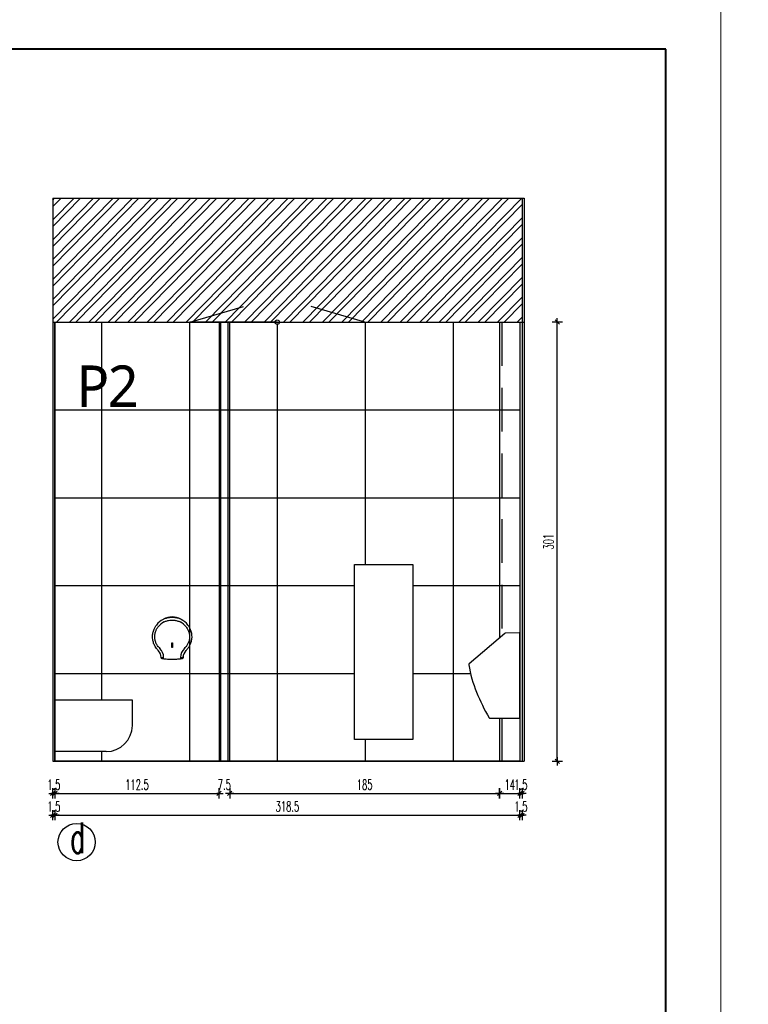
# Model space of a CAD drawing. Header units: centimetres. Extents: x -15121 to 30567, y -60641 to 0.
# Tile 198 of 256: x 12142 to 12641, y -26670 to -25995. Entities that reach past the tile are written whole.
import ezdxf

# ---------------------------------------------------------------- set-up
doc = ezdxf.new("R2010")
doc.units = ezdxf.units.CM
doc.header["$LTSCALE"] = 60
doc.linetypes.add('( Dashed )', pattern=[0.75, 0.5, -0.25])
doc.layers.add('A Obramowanie', color=7, linetype='Continuous', lineweight=15, plot=False)
doc.layers.add('A Ramka', color=5, linetype='Continuous', lineweight=40)
for name, color, linetype in [('AIKA oznaczenia okładzin', 5, 'Continuous'), ('AIKA oznaczenia widoków', 30, 'Continuous'), ('AIKA powierzchnie', 6, 'Continuous'), ('AIKA sanitariaty', 7, 'Continuous'), ('AIKA sufity podwieszane', 8, 'Continuous'), ('AIKA TYNK', 5, 'Continuous'), ('AIKA widoki wymiarowanie', 7, 'Continuous'), ('AIKA widokowe', 7, 'Continuous'), ('widokowe', 7, 'Continuous')]:
    doc.layers.add(name, color=color, linetype=linetype)
doc.styles.add('RomanS', font='romans.shx')
doc.styles.add('SŁAWKA', font='simplex.shx', dxfattribs={"height": 12.5})
doc.styles.add('wymiar', font='txt.shx', dxfattribs={"width": 0.6})
doc.dimstyles.new('Dwudziestka', dxfattribs={"dimtxt": 7, "dimasz": 0.7, "dimexe": 5, "dimexo": 0, "dimgap": 2.5, "dimtad": 1, "dimtoh": 1, "dimdec": 3, "dimrnd": 0.5, "dimdsep": 46, "dimtxsty": 'wymiar', "dimblk": 'znacznik', "dimcen": 0, "dimdle": 5, "dimse1": 1, "dimse2": 1, "dimclrd": 256, "dimclre": 256, "dimclrt": 256, "dimadec": 0, "dimazin": 0, "dimtfac": 0.4, "dimtdec": 3, "dimtix": 1, "dimtofl": 0, "dimtmove": 2, "dimatfit": 3, "dimldrblk": 'znacznik', "dimfxl": 1, "dimtolj": 1, "dimarcsym": 0})
pattern_1 = [(45.6, (4466.2785, -1566.11), (-6.8053523, 6.6642933), []), (45.6, (4470.768, -1566.063), (-6.8053523, 6.6642933), [])]

# ---------------------------------------------------------------- blocks, each defined once
blk = doc.blocks.new('sl dozownik papieru widok')
at = {"layer": 'AIKA sanitariaty', "extrusion": (0, 1, 0)}
for p, q in [((3.5, 12.01), (3.5, 11.98)), ((3.5, 12.01), (3.56, 12.01)), ((3.63, 12.05), (3.58, 12.14)), ((15.42, 12.14), (15.37, 12.05)), ((15.44, 12.01), (15.5, 12.01)), ((15.5, 11.98), (15.5, 12.01)), ((9.2, -7.1), (9.2, -4.4)), ((9.8, -4.4), (9.8, -7.1)), ((1.8, -14), (1.8, -14.1)), ((1.8, -14.1), (1.8, -14.2)), ((2, -14.23), (3.67, -14.23)), ((2, -14.23), (2, -14.77)), ((3.67, -15.02), (3.67, -14.23)), ((15.33, -14.23), (15.33, -15.02)), ((15.33, -14.23), (17, -14.23)), ((17, -14.77), (17, -14.23)), ((17.2, -14.1), (17.2, -14)), ((17.2, -14.2), (17.2, -14.1))]:
    blk.add_line(p, q, dxfattribs=at)
at = {"layer": 'AIKA sanitariaty'}
for centre, radius, start, end in [((9.5, 0.85), 12.75, 62.336, 117.664), ((9.5, 0), 13.4, 117.23383, 143.20323), ((9.17, 0), 11.4, 117.03569, 143.57479), ((3.65, 12.01), 0.15, 117.664, 180), ((9.5, 0.85), 12.6, 69.60706, 110.39294), ((9.83, 0), 11.4, 36.42521, 62.96431), ((15.35, 12.01), 0.15, 0, 62.336), ((9.5, 0), 13.4, 36.79677, 62.76617), ((9.5, 0), 13.4, 216.79677, 225.05176), ((9.17, 0), 11.4, 216.42521, 225.05176), ((-4.7, -14.23), 6.7, 0, 45.05176), ((-5.03, -14.23), 8.7, 0, 45.05176), ((24.03, -14.23), 8.7, 134.94824, 180), ((23.7, -14.23), 6.7, 134.94824, 180), ((9.83, 0), 11.4, 314.94824, 323.57479), ((9.5, 0), 13.4, 314.94824, 323.20323), ((2.2, -14), 0.4, 123.92488, 180), ((2.2, -14.2), 0.4, 180, 240), ((9.5, 29.6), 45, 262.5597, 262.97963), ((9.5, 29.6), 45, 277.02037, 277.4403), ((16.8, -14.2), 0.4, 300, 0), ((16.8, -14), 0.4, 0, 56.07512)]:
    blk.add_arc(centre, radius, start, end, dxfattribs=at)
for points, knots in [([(-1.23, -8.03), (-1.54, -7.61), (-1.83, -7.18), (-2.51, -6), (-2.87, -5.22), (-3.3, -4), (-3.42, -3.57), (-3.63, -2.71), (-3.71, -2.28), (-3.86, -1.23), (-3.9, -0.62), (-3.9, 0), (-3.9, 0.87), (-3.82, 1.74), (-3.48, 3.44), (-3.23, 4.27), (-2.62, 5.77), (-2.28, 6.44), (-1.68, 7.4), (-1.46, 7.72), (-1.23, 8.03)], [645.898161, 645.898161, 645.898161, 645.898161, 659.198751, 659.198751, 681.041528, 681.041528, 692.345125, 692.345125, 703.648717, 703.648717, 719.365815, 719.365815, 719.365815, 741.542046, 741.542046, 763.718271, 763.718271, 782.93566, 782.93566, 792.832229, 792.832229, 792.832229, 792.832229]), ([(-0.03, -6.85), (-0.31, -6.49), (-0.57, -6.12), (-1.19, -5.1), (-1.5, -4.44), (-1.88, -3.4), (-1.99, -3.04), (-2.18, -2.31), (-2.25, -1.94), (-2.38, -1.05), (-2.42, -0.52), (-2.42, 0), (-2.42, 0.74), (-2.34, 1.48), (-2.05, 2.93), (-1.82, 3.64), (-1.28, 4.91), (-0.97, 5.48), (-0.44, 6.3), (-0.24, 6.58), (-0.03, 6.85)], [645.629, 645.629, 645.629, 645.629, 659.198751, 659.198751, 681.041528, 681.041528, 692.345125, 692.345125, 703.648717, 703.648717, 719.365815, 719.365815, 719.365815, 741.542046, 741.542046, 763.718271, 763.718271, 782.93566, 782.93566, 793.101387, 793.101387, 793.101387, 793.101387]), ([(-0.03, 6.85), (-0.03, 6.85), (-0.02, 6.85), (-0.02, 6.84), (-0.01, 6.83), (-0.01, 6.82), (0, 6.81), (0, 6.79), (0, 6.78), (0, 6.77)], [125.169211, 125.169211, 125.169211, 125.169211, 125.262842, 125.262842, 125.558179, 125.558179, 125.889339, 125.889339, 126.290447, 126.290447, 126.290447, 126.290447]), ([(3.37, 11.91), (3.71, 12.09), (4.05, 12.25), (5.18, 12.71), (5.98, 12.95), (7.43, 13.26), (8.08, 13.34), (8.99, 13.39), (9.24, 13.4), (9.5, 13.4)], [665.068332, 665.068332, 665.068332, 665.068332, 674.873359, 674.873359, 696.15174, 696.15174, 712.840829, 712.840829, 719.36757, 719.36757, 719.36757, 719.36757]), ([(3.99, 10.15), (3.99, 10.15), (3.99, 10.15), (4, 10.14), (4, 10.13), (4, 10.11)], [25.154736, 25.154736, 25.154736, 25.154736, 25.2068571, 25.2068571, 25.5412471, 25.5412471, 25.5412471, 25.5412471]), ([(4, 10.11), (4.32, 10.27), (4.64, 10.42), (5.65, 10.81), (6.36, 11.02), (7.66, 11.28), (8.24, 11.35), (9.05, 11.39), (9.27, 11.4), (9.5, 11.4)], [664.576978, 664.576978, 664.576978, 664.576978, 674.873359, 674.873359, 696.15174, 696.15174, 712.840829, 712.840829, 719.36757, 719.36757, 719.36757, 719.36757]), ([(9.5, 13.4), (9.94, 13.4), (10.37, 13.38), (11.24, 13.29), (11.67, 13.23), (12.52, 13.06), (12.95, 12.96), (13.78, 12.71), (14.19, 12.56), (14.95, 12.25), (15.29, 12.09), (15.63, 11.91)], [719.36757, 719.36757, 719.36757, 719.36757, 730.491124, 730.491124, 741.614678, 741.614678, 752.738229, 752.738229, 763.861781, 763.861781, 773.666807, 773.666807, 773.666807, 773.666807]), ([(9.5, 11.4), (9.89, 11.4), (10.28, 11.38), (11.05, 11.31), (11.43, 11.26), (12.19, 11.11), (12.57, 11.02), (13.31, 10.81), (13.67, 10.69), (14.36, 10.42), (14.68, 10.27), (15, 10.11)], [719.36757, 719.36757, 719.36757, 719.36757, 730.491124, 730.491124, 741.614678, 741.614678, 752.738229, 752.738229, 763.861781, 763.861781, 774.158161, 774.158161, 774.158161, 774.158161]), ([(15, 10.11), (15, 10.13), (15, 10.14), (15.01, 10.15), (15.01, 10.15), (15.01, 10.15)], [0, 0, 0, 0, 0.3582778, 0.3582778, 0.4217256, 0.4217256, 0.4217256, 0.4217256]), ([(19, 6.77), (19, 6.78), (19, 6.8), (19.01, 6.83), (19.01, 6.83), (19.02, 6.84), (19.02, 6.85), (19.03, 6.85)], [0, 0, 0, 0, 0.4713843, 0.4713843, 0.7522977, 0.7522977, 0.8768388, 0.8768388, 0.8768388, 0.8768388]), ([(19.03, 6.85), (19.31, 6.49), (19.57, 6.12), (20.19, 5.1), (20.5, 4.44), (20.88, 3.4), (20.99, 3.04), (21.18, 2.31), (21.25, 1.94), (21.38, 1.05), (21.42, 0.52), (21.42, 0), (21.42, -0.74), (21.34, -1.48), (21.05, -2.93), (20.82, -3.64), (20.28, -4.91), (19.97, -5.48), (19.44, -6.3), (19.24, -6.58), (19.03, -6.85)], [645.629, 645.629, 645.629, 645.629, 659.198751, 659.198751, 681.041661, 681.041661, 692.345192, 692.345192, 703.648717, 703.648717, 719.365815, 719.365815, 719.365815, 741.542046, 741.542046, 763.718271, 763.718271, 782.936343, 782.936343, 793.101387, 793.101387, 793.101387, 793.101387]), ([(20.23, 8.03), (20.54, 7.61), (20.83, 7.18), (21.51, 6), (21.87, 5.22), (22.3, 4), (22.42, 3.57), (22.63, 2.71), (22.71, 2.28), (22.86, 1.23), (22.9, 0.62), (22.9, 0), (22.9, -0.87), (22.82, -1.74), (22.48, -3.44), (22.23, -4.27), (21.62, -5.77), (21.28, -6.44), (20.68, -7.4), (20.46, -7.72), (20.23, -8.03)], [645.89816, 645.89816, 645.89816, 645.89816, 659.198751, 659.198751, 681.041661, 681.041661, 692.345192, 692.345192, 703.648717, 703.648717, 719.365815, 719.365815, 719.365815, 741.542046, 741.542046, 763.718271, 763.718271, 782.936343, 782.936343, 792.832229, 792.832229, 792.832229, 792.832229]), ([(9.2, -4.4), (9.2, -4.38), (9.2, -4.36), (9.21, -4.32), (9.22, -4.3), (9.23, -4.27), (9.24, -4.25), (9.26, -4.22), (9.27, -4.2), (9.3, -4.17), (9.32, -4.16), (9.35, -4.14), (9.37, -4.13), (9.4, -4.12), (9.42, -4.11), (9.46, -4.1), (9.48, -4.1), (9.5, -4.1)], [9.040508, 9.040508, 9.040508, 9.040508, 9.60554, 9.60554, 10.170572, 10.170572, 10.735604, 10.735604, 11.300635, 11.300635, 11.865667, 11.865667, 12.430699, 12.430699, 12.995731, 12.995731, 13.560763, 13.560763, 13.560763, 13.560763]), ([(9.5, -4.1), (9.52, -4.1), (9.54, -4.1), (9.58, -4.11), (9.6, -4.12), (9.63, -4.13), (9.65, -4.14), (9.68, -4.16), (9.7, -4.17), (9.73, -4.2), (9.74, -4.22), (9.76, -4.25), (9.77, -4.27), (9.78, -4.3), (9.79, -4.32), (9.8, -4.36), (9.8, -4.38), (9.8, -4.4)], [-4.520254, -4.520254, -4.520254, -4.520254, -3.955222, -3.955222, -3.390191, -3.390191, -2.825159, -2.825159, -2.260127, -2.260127, -1.695095, -1.695095, -1.130064, -1.130064, -0.565032, -0.565032, 0, 0, 0, 0]), ([(0, -6.77), (0, -6.78), (0, -6.8), (-0.01, -6.83), (-0.01, -6.83), (-0.02, -6.84), (-0.02, -6.85), (-0.03, -6.85)], [0, 0, 0, 0, 0.4713843, 0.4713843, 0.7522977, 0.7522977, 0.8768388, 0.8768388, 0.8768388, 0.8768388]), ([(9.5, -7.4), (9.48, -7.4), (9.46, -7.4), (9.42, -7.39), (9.4, -7.38), (9.37, -7.37), (9.35, -7.36), (9.32, -7.34), (9.3, -7.33), (9.27, -7.3), (9.26, -7.28), (9.24, -7.25), (9.23, -7.23), (9.22, -7.2), (9.21, -7.18), (9.2, -7.14), (9.2, -7.12), (9.2, -7.1)], [4.520254, 4.520254, 4.520254, 4.520254, 5.085286, 5.085286, 5.650318, 5.650318, 6.215349, 6.215349, 6.780381, 6.780381, 7.345413, 7.345413, 7.910445, 7.910445, 8.475477, 8.475477, 9.040508, 9.040508, 9.040508, 9.040508]), ([(9.8, -7.1), (9.8, -7.12), (9.8, -7.14), (9.79, -7.18), (9.78, -7.2), (9.77, -7.23), (9.76, -7.25), (9.74, -7.28), (9.73, -7.3), (9.7, -7.33), (9.68, -7.34), (9.65, -7.36), (9.63, -7.37), (9.6, -7.38), (9.58, -7.39), (9.54, -7.4), (9.52, -7.4), (9.5, -7.4)], [0, 0, 0, 0, 0.565032, 0.565032, 1.130064, 1.130064, 1.695095, 1.695095, 2.260127, 2.260127, 2.825159, 2.825159, 3.390191, 3.390191, 3.955222, 3.955222, 4.520254, 4.520254, 4.520254, 4.520254]), ([(19.03, -6.85), (19.03, -6.85), (19.02, -6.85), (19.02, -6.84), (19.01, -6.83), (19.01, -6.82), (19, -6.81), (19, -6.79), (19, -6.78), (19, -6.77)], [125.169211, 125.169211, 125.169211, 125.169211, 125.262842, 125.262842, 125.558179, 125.558179, 125.889339, 125.889339, 126.290447, 126.290447, 126.290447, 126.290447]), ([(2, -14.77), (2, -14.77), (2.01, -14.77), (2.06, -14.78), (2.1, -14.79), (2.2, -14.8), (2.27, -14.81), (2.41, -14.84), (2.49, -14.85), (2.67, -14.88), (2.77, -14.89), (2.99, -14.93), (3.11, -14.94), (3.36, -14.98), (3.49, -15), (3.63, -15.02), (3.65, -15.02), (3.67, -15.02)], [60.506898, 60.506898, 60.506898, 60.506898, 64.273678, 64.273678, 68.040459, 68.040459, 71.80724, 71.80724, 75.574021, 75.574021, 79.379576, 79.379576, 83.185131, 83.185131, 86.990686, 86.990686, 87.56164, 87.56164, 87.56164, 87.56164]), ([(4, -15.06), (4.24, -15.09), (4.48, -15.12), (5.23, -15.2), (5.75, -15.25), (6.81, -15.32), (7.34, -15.35), (8.42, -15.39), (8.96, -15.4), (9.5, -15.4)], [7.774572, 7.774572, 7.774572, 7.774572, 14.878773, 14.878773, 29.757545, 29.757545, 44.636318, 44.636318, 59.515091, 59.515091, 59.515091, 59.515091]), ([(9.5, -15.4), (10.04, -15.4), (10.58, -15.39), (11.66, -15.35), (12.19, -15.32), (13.25, -15.25), (13.77, -15.2), (14.52, -15.12), (14.76, -15.09), (15, -15.06)], [59.515091, 59.515091, 59.515091, 59.515091, 74.393864, 74.393864, 89.272636, 89.272636, 104.151409, 104.151409, 111.25561, 111.25561, 111.25561, 111.25561]), ([(15.33, -15.02), (15.35, -15.02), (15.37, -15.02), (15.51, -15), (15.64, -14.98), (15.89, -14.94), (16.01, -14.93), (16.23, -14.89), (16.33, -14.88), (16.51, -14.85), (16.59, -14.84), (16.73, -14.81), (16.8, -14.8), (16.9, -14.79), (16.94, -14.78), (16.99, -14.77), (17, -14.77), (17, -14.77)], [33.452155, 33.452155, 33.452155, 33.452155, 34.023109, 34.023109, 37.828664, 37.828664, 41.634219, 41.634219, 45.439774, 45.439774, 49.206555, 49.206555, 52.973336, 52.973336, 56.740117, 56.740117, 60.506898, 60.506898, 60.506898, 60.506898])]:
    blk.add_open_spline(points, degree=3, knots=knots, dxfattribs=at)
blk = doc.blocks.new('SL wc bok')
at = {"layer": 'AIKA sanitariaty'}
for p, q in [((53, 0), (0, 0)), ((0, 0), (0, -35.37)), ((53, -17.37), (53, 0))]:
    blk.add_line(p, q, dxfattribs=at)
blk.add_arc((35, -17.37), 18, 270, 0, dxfattribs=at)
at = {"layer": 'widokowe', "color": 7}
blk.add_line((35, -35.37), (0, -35.37), dxfattribs=at)
blk = doc.blocks.new('znacznik')
at = {"color": 0}
for points in [[(-4, 0), (4, 0)], [(0, -5), (0, 5)]]:
    blk.add_lwpolyline(points, dxfattribs=at)
at = {"color": 1}
blk.add_lwpolyline([(-2.12, -2.12), (2.12, 2.12)], dxfattribs=at)
blk = doc.blocks.new('*D6388')
at = {"layer": 'AIKA widoki wymiarowanie', "lineweight": -2, "transparency": 16777216}
for p, q in [((12164.04, -26525.61), (12163.34, -26525.61)), ((12166.94, -26525.61), (12167.64, -26525.61))]:
    blk.add_line(p, q, dxfattribs=at)
at = {"layer": 'Defpoints', "color": 0, "transparency": 16777216}
for p in [(12164.74, -26503.6), (12166.24, -26503.6), (12166.24, -26525.61)]:
    blk.add_point(p, dxfattribs=at)
at = {"layer": 'AIKA widoki wymiarowanie', "lineweight": -2, "transparency": 16777216, "xscale": 0.7, "yscale": 0.7, "zscale": 0.7}
blk.add_blockref('znacznik', (12164.74, -26525.61), dxfattribs=at)
at = {"layer": 'AIKA widoki wymiarowanie', "lineweight": -2, "transparency": 16777216, "xscale": 0.7, "yscale": 0.7, "zscale": 0.7, "rotation": 180}
blk.add_blockref('znacznik', (12166.24, -26525.61), dxfattribs=at)
at = {"layer": 'AIKA widoki wymiarowanie', "transparency": 16777216, "insert": (12165.49, -26519.61), "char_height": 7, "attachment_point": 5, "style": 'wymiar'}
blk.add_mtext('\\A1;1.5', dxfattribs=at)
blk = doc.blocks.new('*D6389')
at = {"layer": 'AIKA widoki wymiarowanie', "lineweight": -2}
blk.add_line((12166.94, -26525.61), (12277.89, -26525.61), dxfattribs=at)
at = {"layer": 'Defpoints', "color": 0}
for p in [(12278.59, -26484.86), (12166.24, -26503.6), (12278.59, -26525.61)]:
    blk.add_point(p, dxfattribs=at)
at = {"layer": 'AIKA widoki wymiarowanie', "linetype": 'ByBlock', "lineweight": -2, "xscale": 0.7, "yscale": 0.7, "zscale": 0.7, "rotation": 180}
blk.add_blockref('znacznik', (12166.24, -26525.61), dxfattribs=at)
at = {"layer": 'AIKA widoki wymiarowanie', "linetype": 'ByBlock', "lineweight": -2, "xscale": 0.7, "yscale": 0.7, "zscale": 0.7}
blk.add_blockref('znacznik', (12278.59, -26525.61), dxfattribs=at)
at = {"layer": 'AIKA widoki wymiarowanie', "insert": (12222.41, -26519.61), "char_height": 7, "attachment_point": 5, "style": 'wymiar'}
blk.add_mtext('\\A1;112.5', dxfattribs=at)
blk = doc.blocks.new('*D6390')
at = {"layer": 'AIKA widoki wymiarowanie', "lineweight": -2}
for p, q in [((12277.89, -26525.61), (12277.19, -26525.61)), ((12286.59, -26525.61), (12287.29, -26525.61))]:
    blk.add_line(p, q, dxfattribs=at)
at = {"layer": 'Defpoints', "color": 0}
for p in [(12278.59, -26484.86), (12285.89, -26485.6), (12285.89, -26525.61)]:
    blk.add_point(p, dxfattribs=at)
at = {"layer": 'AIKA widoki wymiarowanie', "linetype": 'ByBlock', "lineweight": -2, "xscale": 0.7, "yscale": 0.7, "zscale": 0.7}
blk.add_blockref('znacznik', (12278.59, -26525.61), dxfattribs=at)
at = {"layer": 'AIKA widoki wymiarowanie', "linetype": 'ByBlock', "lineweight": -2, "xscale": 0.7, "yscale": 0.7, "zscale": 0.7, "rotation": 180}
blk.add_blockref('znacznik', (12285.89, -26525.61), dxfattribs=at)
at = {"layer": 'AIKA widoki wymiarowanie', "insert": (12282.24, -26519.61), "char_height": 7, "attachment_point": 5, "style": 'wymiar'}
blk.add_mtext('\\A1;7.5', dxfattribs=at)
blk = doc.blocks.new('*D6391')
at = {"layer": 'AIKA widoki wymiarowanie', "lineweight": -2}
blk.add_line((12286.59, -26525.61), (12470.04, -26525.61), dxfattribs=at)
at = {"layer": 'Defpoints', "color": 0}
for p in [(12285.89, -26485.6), (12470.74, -26503.6), (12470.74, -26525.61)]:
    blk.add_point(p, dxfattribs=at)
at = {"layer": 'AIKA widoki wymiarowanie', "linetype": 'ByBlock', "lineweight": -2, "xscale": 0.7, "yscale": 0.7, "zscale": 0.7, "rotation": 180}
blk.add_blockref('znacznik', (12285.89, -26525.61), dxfattribs=at)
at = {"layer": 'AIKA widoki wymiarowanie', "linetype": 'ByBlock', "lineweight": -2, "xscale": 0.7, "yscale": 0.7, "zscale": 0.7}
blk.add_blockref('znacznik', (12470.74, -26525.61), dxfattribs=at)
at = {"layer": 'AIKA widoki wymiarowanie', "insert": (12378.31, -26519.61), "char_height": 7, "attachment_point": 5, "style": 'wymiar'}
blk.add_mtext('\\A1;185', dxfattribs=at)
blk = doc.blocks.new('*D6392')
at = {"layer": 'AIKA widoki wymiarowanie', "lineweight": -2, "transparency": 16777216}
blk.add_line((12471.44, -26525.61), (12483.87, -26525.61), dxfattribs=at)
at = {"layer": 'Defpoints', "color": 0, "transparency": 16777216}
for p in [(12470.74, -26503.6), (12484.57, -26503.6), (12484.57, -26525.61)]:
    blk.add_point(p, dxfattribs=at)
at = {"layer": 'AIKA widoki wymiarowanie', "lineweight": -2, "transparency": 16777216, "xscale": 0.7, "yscale": 0.7, "zscale": 0.7, "rotation": 180}
blk.add_blockref('znacznik', (12470.74, -26525.61), dxfattribs=at)
at = {"layer": 'AIKA widoki wymiarowanie', "lineweight": -2, "transparency": 16777216, "xscale": 0.7, "yscale": 0.7, "zscale": 0.7}
blk.add_blockref('znacznik', (12484.57, -26525.61), dxfattribs=at)
at = {"layer": 'AIKA widoki wymiarowanie', "transparency": 16777216, "insert": (12477.65, -26519.61), "char_height": 7, "attachment_point": 5, "style": 'wymiar'}
blk.add_mtext('\\A1;14', dxfattribs=at)
blk = doc.blocks.new('*D6393')
at = {"layer": 'AIKA widoki wymiarowanie', "lineweight": -2, "transparency": 16777216}
for p, q in [((12483.87, -26525.61), (12483.17, -26525.61)), ((12486.77, -26525.61), (12487.47, -26525.61))]:
    blk.add_line(p, q, dxfattribs=at)
at = {"layer": 'Defpoints', "color": 0, "transparency": 16777216}
for p in [(12484.57, -26503.6), (12486.07, -26503.6), (12486.07, -26525.61)]:
    blk.add_point(p, dxfattribs=at)
at = {"layer": 'AIKA widoki wymiarowanie', "lineweight": -2, "transparency": 16777216, "xscale": 0.7, "yscale": 0.7, "zscale": 0.7}
blk.add_blockref('znacznik', (12484.57, -26525.61), dxfattribs=at)
at = {"layer": 'AIKA widoki wymiarowanie', "lineweight": -2, "transparency": 16777216, "xscale": 0.7, "yscale": 0.7, "zscale": 0.7, "rotation": 180}
blk.add_blockref('znacznik', (12486.07, -26525.61), dxfattribs=at)
at = {"layer": 'AIKA widoki wymiarowanie', "transparency": 16777216, "insert": (12485.32, -26519.61), "char_height": 7, "attachment_point": 5, "style": 'wymiar'}
blk.add_mtext('\\A1;1.5', dxfattribs=at)
blk = doc.blocks.new('*D6394')
at = {"layer": 'AIKA widoki wymiarowanie', "lineweight": -2, "transparency": 16777216}
for p, q in [((12164.04, -26540.54), (12163.34, -26540.54)), ((12166.94, -26540.54), (12167.64, -26540.54))]:
    blk.add_line(p, q, dxfattribs=at)
at = {"layer": 'Defpoints', "color": 0, "transparency": 16777216}
for p in [(12164.74, -26503.6), (12166.24, -26503.6), (12166.24, -26540.54)]:
    blk.add_point(p, dxfattribs=at)
at = {"layer": 'AIKA widoki wymiarowanie', "lineweight": -2, "transparency": 16777216, "xscale": 0.7, "yscale": 0.7, "zscale": 0.7}
blk.add_blockref('znacznik', (12164.74, -26540.54), dxfattribs=at)
at = {"layer": 'AIKA widoki wymiarowanie', "lineweight": -2, "transparency": 16777216, "xscale": 0.7, "yscale": 0.7, "zscale": 0.7, "rotation": 180}
blk.add_blockref('znacznik', (12166.24, -26540.54), dxfattribs=at)
at = {"layer": 'AIKA widoki wymiarowanie', "transparency": 16777216, "insert": (12165.49, -26534.54), "char_height": 7, "attachment_point": 5, "style": 'wymiar'}
blk.add_mtext('\\A1;1.5', dxfattribs=at)
blk = doc.blocks.new('*D6298')
at = {"layer": 'AIKA widoki wymiarowanie', "lineweight": -2, "transparency": 16777216}
blk.add_line((12166.94, -26540.54), (12483.87, -26540.54), dxfattribs=at)
at = {"layer": 'Defpoints', "color": 0, "transparency": 16777216}
for p in [(12166.24, -26503.6), (12484.57, -26503.6), (12484.57, -26540.54)]:
    blk.add_point(p, dxfattribs=at)
at = {"layer": 'AIKA widoki wymiarowanie', "lineweight": -2, "transparency": 16777216, "xscale": 0.7, "yscale": 0.7, "zscale": 0.7, "rotation": 180}
blk.add_blockref('znacznik', (12166.24, -26540.54), dxfattribs=at)
at = {"layer": 'AIKA widoki wymiarowanie', "lineweight": -2, "transparency": 16777216, "xscale": 0.7, "yscale": 0.7, "zscale": 0.7}
blk.add_blockref('znacznik', (12484.57, -26540.54), dxfattribs=at)
at = {"layer": 'AIKA widoki wymiarowanie', "transparency": 16777216, "insert": (12325.4, -26534.54), "char_height": 7, "attachment_point": 5, "style": 'wymiar'}
blk.add_mtext('\\A1;318.5', dxfattribs=at)
blk = doc.blocks.new('*D6299')
at = {"layer": 'AIKA widoki wymiarowanie', "lineweight": -2, "transparency": 16777216}
for p, q in [((12483.87, -26540.54), (12483.17, -26540.54)), ((12486.77, -26540.54), (12487.47, -26540.54))]:
    blk.add_line(p, q, dxfattribs=at)
at = {"layer": 'Defpoints', "color": 0, "transparency": 16777216}
for p in [(12484.57, -26503.6), (12486.07, -26503.6), (12486.07, -26540.54)]:
    blk.add_point(p, dxfattribs=at)
at = {"layer": 'AIKA widoki wymiarowanie', "lineweight": -2, "transparency": 16777216, "xscale": 0.7, "yscale": 0.7, "zscale": 0.7}
blk.add_blockref('znacznik', (12484.57, -26540.54), dxfattribs=at)
at = {"layer": 'AIKA widoki wymiarowanie', "lineweight": -2, "transparency": 16777216, "xscale": 0.7, "yscale": 0.7, "zscale": 0.7, "rotation": 180}
blk.add_blockref('znacznik', (12486.07, -26540.54), dxfattribs=at)
at = {"layer": 'AIKA widoki wymiarowanie', "transparency": 16777216, "insert": (12485.32, -26534.54), "char_height": 7, "attachment_point": 5, "style": 'wymiar'}
blk.add_mtext('\\A1;1.5', dxfattribs=at)
blk = doc.blocks.new('*D6395')
at = {"layer": 'AIKA widoki wymiarowanie', "lineweight": -2, "transparency": 16777216}
blk.add_line((12510.19, -26502.9), (12510.19, -26203.3), dxfattribs=at)
at = {"layer": 'Defpoints', "color": 0, "transparency": 16777216}
for p in [(12438.89, -26202.6), (12510.19, -26202.6), (12438.89, -26503.6)]:
    blk.add_point(p, dxfattribs=at)
at = {"layer": 'AIKA widoki wymiarowanie', "lineweight": -2, "transparency": 16777216, "xscale": 0.7, "yscale": 0.7, "zscale": 0.7}
for p, rotation in [((12510.19, -26202.6), 90), ((12510.19, -26503.6), 270)]:
    blk.add_blockref('znacznik', p, dxfattribs=dict(at, rotation=rotation))
at = {"layer": 'AIKA widoki wymiarowanie', "transparency": 16777216, "insert": (12504.19, -26353.1), "char_height": 7, "attachment_point": 5, "rotation": 90, "style": 'wymiar'}
blk.add_mtext('\\A1;301', dxfattribs=at)

msp = doc.modelspace()

# ---------------------------------------------------------------- hatches: boundary and pattern name
at = {"layer": 'AIKA sufity podwieszane', "transparency": 33554610}
h = msp.add_hatch(dxfattribs=at)
h.set_pattern_fill('ANSI32', color=8, angle=0.6)
h.set_pattern_definition(pattern_1)
h.paths.add_polyline_path([(11584.9494, -26117.5987), (11157.9494, -26117.5987), (11157.9494, -26202.5987), (11584.9494, -26202.5987)])
h.paths.add_polyline_path([(12081.094, -27428.3228), (12163.2602, -27428.3228), (12163.2602, -27404.0522), (12081.094, -27404.0522)], flags=9)
h.paths.add_polyline_path([(12114.3702, -27401.1671), (12330.3134, -27401.1671), (12330.3134, -27377.6842), (12114.3702, -27377.6842)], flags=9)
h.paths.add_polyline_path([(12002.4864, -27495.7987), (12060.0402, -27495.7987), (12060.0402, -27471.4304), (12002.4864, -27471.4304)], flags=9)
h.paths.add_polyline_path([(11930.778, -27431.4066), (12012.9714, -27431.4066), (12012.9714, -27407.1523), (11930.778, -27407.1523)], flags=9)
h.paths.add_polyline_path([(12003.6509, -27363.3126), (12519.4158, -27363.3126), (12519.4158, -27327.3381), (12003.6509, -27327.3381)], flags=9)
h.paths.add_polyline_path([(11967.1775, -27382.7098), (12564.7628, -27382.7098), (12564.7628, -27357.3546), (11967.1775, -27357.3546)], flags=9)
h.paths.add_polyline_path([(12288.6922, -27501.0627), (12423.7404, -27501.0627), (12423.7404, -27470.1832), (12288.6922, -27470.1832)], flags=9)
h.paths.add_polyline_path([(11932.4463, -27495.6231), (12002.4419, -27495.6231), (12002.4419, -27470.9456), (11932.4463, -27470.9456)], flags=9)
h.paths.add_polyline_path([(11932.4843, -27462.0595), (11994.0262, -27462.0595), (11994.0262, -27437.8052), (11932.4843, -27437.8052)], flags=9)
h.paths.add_polyline_path([(12074.5007, -27495.5716), (12259.3272, -27495.5716), (12259.3272, -27471.2033), (12074.5007, -27471.2033)], flags=9)
h.paths.add_polyline_path([(12083.149, -27467.6483), (12496.2862, -27467.6483), (12496.2862, -27436.3619), (12083.149, -27436.3619)], flags=9)
h.paths.add_polyline_path([(12483.5205, -27493.9928), (12503.8627, -27493.9928), (12503.8627, -27470.0477), (12483.5205, -27470.0477)], flags=9)
h.paths.add_polyline_path([(11513.2396, -27035.7614), (11551.7125, -27035.7592), (11551.7101, -26993.8772), (11513.2372, -26993.8794)], flags=9)
h.paths.add_polyline_path([(11060.4933, -27035.7614), (11098.9662, -27035.7592), (11098.9638, -26993.8772), (11060.4909, -26993.8794)], flags=9)
h.paths.add_polyline_path([(11919.1026, -26980.6538), (11990.4597, -26980.6538), (11990.4597, -26967.1538), (11919.1026, -26967.1538)], flags=9)
h.paths.add_polyline_path([(11917.5413, -27058.0538), (11988.8984, -27058.0538), (11988.8984, -27044.5538), (11917.5413, -27044.5538)], flags=9)
h.paths.add_polyline_path([(11700.1916, -26844.6838), (11755.1529, -26844.6806), (11755.1495, -26784.8493), (11700.1882, -26784.8524)], flags=9)
h.paths.add_polyline_path([(11427.3267, -26845.5688), (11482.288, -26845.5656), (11482.2845, -26785.7342), (11427.3233, -26785.7374)], flags=9)
h.paths.add_polyline_path([(11294.0432, -26979.8538), (11365.4003, -26979.8538), (11365.4003, -26966.3538), (11294.0432, -26966.3538)], flags=9)
h.paths.add_polyline_path([(11295.6045, -27057.2538), (11366.9616, -27057.2538), (11366.9616, -27043.7538), (11295.6045, -27043.7538)], flags=9)
h.paths.add_polyline_path([(11521.8166, -26931.977), (11552.5502, -26931.977), (11552.5502, -26881.6152), (11521.8166, -26881.6152)], flags=9)
h.paths.add_polyline_path([(11232.9438, -26931.977), (11263.6773, -26931.977), (11263.6773, -26881.6152), (11232.9438, -26881.6152)], flags=9)
h.paths.add_polyline_path([(11157.3038, -26932.0267), (11188.0374, -26932.0267), (11188.0374, -26881.6649), (11157.3038, -26881.6649)], flags=9)
h.paths.add_polyline_path([(11072.9438, -26931.977), (11103.6773, -26931.977), (11103.6773, -26881.6152), (11072.9438, -26881.6152)], flags=9)
h.paths.add_polyline_path([(11054.4564, -26845.5688), (11109.4177, -26845.5656), (11109.4142, -26785.7342), (11054.4529, -26785.7374)], flags=9)
h.paths.add_polyline_path([(10559.4245, -26844.6838), (10614.3858, -26844.6806), (10614.3823, -26784.8493), (10559.421, -26784.8524)], flags=9)
h.paths.add_polyline_path([(12171.0529, -26276.6882), (12226.0142, -26276.685), (12226.0107, -26216.8536), (12171.0495, -26216.8568)], flags=9)
h.paths.add_polyline_path([(11673.2315, -26276.5731), (11728.1928, -26276.57), (11728.1894, -26216.7386), (11673.2281, -26216.7417)], flags=9)
h.paths.add_polyline_path([(10783.8877, -26276.6882), (10838.8489, -26276.685), (10838.8455, -26216.8536), (10783.8842, -26216.8568)], flags=9)
h.paths.add_polyline_path([(10559.4245, -26276.6882), (10614.3858, -26276.685), (10614.3823, -26216.8536), (10559.421, -26216.8568)], flags=9)
h.paths.add_polyline_path([(10474.541, -26085.4251), (10703.7361, -26085.4251), (10703.7361, -26028.0612), (10474.541, -26028.0612)], flags=9)
h = msp.add_hatch(dxfattribs=at)
h.set_pattern_fill('ANSI32', color=8, angle=0.6)
h.set_pattern_definition(pattern_1)
h.paths.add_polyline_path([(12093.9146, -26117.5987), (11666.9146, -26117.5987), (11666.9146, -26202.5987, -1), (11669.9146, -26202.5987), (12092.4146, -26202.5987), (12093.9146, -26202.5987)])
h.paths.add_polyline_path([(12081.094, -27428.3228), (12163.2602, -27428.3228), (12163.2602, -27404.0522), (12081.094, -27404.0522)], flags=9)
h.paths.add_polyline_path([(12114.3702, -27401.1671), (12330.3134, -27401.1671), (12330.3134, -27377.6842), (12114.3702, -27377.6842)], flags=9)
h.paths.add_polyline_path([(12002.4864, -27495.7987), (12060.0402, -27495.7987), (12060.0402, -27471.4304), (12002.4864, -27471.4304)], flags=9)
h.paths.add_polyline_path([(11930.778, -27431.4066), (12012.9714, -27431.4066), (12012.9714, -27407.1523), (11930.778, -27407.1523)], flags=9)
h.paths.add_polyline_path([(12003.6509, -27363.3126), (12519.4158, -27363.3126), (12519.4158, -27327.3381), (12003.6509, -27327.3381)], flags=9)
h.paths.add_polyline_path([(11967.1775, -27382.7098), (12564.7628, -27382.7098), (12564.7628, -27357.3546), (11967.1775, -27357.3546)], flags=9)
h.paths.add_polyline_path([(12288.6922, -27501.0627), (12423.7404, -27501.0627), (12423.7404, -27470.1832), (12288.6922, -27470.1832)], flags=9)
h.paths.add_polyline_path([(11932.4463, -27495.6231), (12002.4419, -27495.6231), (12002.4419, -27470.9456), (11932.4463, -27470.9456)], flags=9)
h.paths.add_polyline_path([(11932.4843, -27462.0595), (11994.0262, -27462.0595), (11994.0262, -27437.8052), (11932.4843, -27437.8052)], flags=9)
h.paths.add_polyline_path([(12074.5007, -27495.5716), (12259.3272, -27495.5716), (12259.3272, -27471.2033), (12074.5007, -27471.2033)], flags=9)
h.paths.add_polyline_path([(12083.149, -27467.6483), (12496.2862, -27467.6483), (12496.2862, -27436.3619), (12083.149, -27436.3619)], flags=9)
h.paths.add_polyline_path([(12483.5205, -27493.9928), (12503.8627, -27493.9928), (12503.8627, -27470.0477), (12483.5205, -27470.0477)], flags=9)
h.paths.add_polyline_path([(11513.2396, -27035.7614), (11551.7125, -27035.7592), (11551.7101, -26993.8772), (11513.2372, -26993.8794)], flags=9)
h.paths.add_polyline_path([(11060.4933, -27035.7614), (11098.9662, -27035.7592), (11098.9638, -26993.8772), (11060.4909, -26993.8794)], flags=9)
h.paths.add_polyline_path([(11919.1026, -26980.6538), (11990.4597, -26980.6538), (11990.4597, -26967.1538), (11919.1026, -26967.1538)], flags=9)
h.paths.add_polyline_path([(11917.5413, -27058.0538), (11988.8984, -27058.0538), (11988.8984, -27044.5538), (11917.5413, -27044.5538)], flags=9)
h.paths.add_polyline_path([(11700.1916, -26844.6838), (11755.1529, -26844.6806), (11755.1495, -26784.8493), (11700.1882, -26784.8524)], flags=9)
h.paths.add_polyline_path([(11427.3267, -26845.5688), (11482.288, -26845.5656), (11482.2845, -26785.7342), (11427.3233, -26785.7374)], flags=9)
h.paths.add_polyline_path([(11294.0432, -26979.8538), (11365.4003, -26979.8538), (11365.4003, -26966.3538), (11294.0432, -26966.3538)], flags=9)
h.paths.add_polyline_path([(11295.6045, -27057.2538), (11366.9616, -27057.2538), (11366.9616, -27043.7538), (11295.6045, -27043.7538)], flags=9)
h.paths.add_polyline_path([(11521.8166, -26931.977), (11552.5502, -26931.977), (11552.5502, -26881.6152), (11521.8166, -26881.6152)], flags=9)
h.paths.add_polyline_path([(11232.9438, -26931.977), (11263.6773, -26931.977), (11263.6773, -26881.6152), (11232.9438, -26881.6152)], flags=9)
h.paths.add_polyline_path([(11157.3038, -26932.0267), (11188.0374, -26932.0267), (11188.0374, -26881.6649), (11157.3038, -26881.6649)], flags=9)
h.paths.add_polyline_path([(11072.9438, -26931.977), (11103.6773, -26931.977), (11103.6773, -26881.6152), (11072.9438, -26881.6152)], flags=9)
h.paths.add_polyline_path([(11054.4564, -26845.5688), (11109.4177, -26845.5656), (11109.4142, -26785.7342), (11054.4529, -26785.7374)], flags=9)
h.paths.add_polyline_path([(10559.4245, -26844.6838), (10614.3858, -26844.6806), (10614.3823, -26784.8493), (10559.421, -26784.8524)], flags=9)
h.paths.add_polyline_path([(12171.0529, -26276.6882), (12226.0142, -26276.685), (12226.0107, -26216.8536), (12171.0495, -26216.8568)], flags=9)
h.paths.add_polyline_path([(11673.2315, -26276.5731), (11728.1928, -26276.57), (11728.1894, -26216.7386), (11673.2281, -26216.7417)], flags=9)
h.paths.add_polyline_path([(10783.8877, -26276.6882), (10838.8489, -26276.685), (10838.8455, -26216.8536), (10783.8842, -26216.8568)], flags=9)
h.paths.add_polyline_path([(10559.4245, -26276.6882), (10614.3858, -26276.685), (10614.3823, -26216.8536), (10559.421, -26216.8568)], flags=9)
h.paths.add_polyline_path([(10474.541, -26085.4251), (10703.7361, -26085.4251), (10703.7361, -26028.0612), (10474.541, -26028.0612)], flags=9)
h = msp.add_hatch(dxfattribs=at)
h.set_pattern_fill('ANSI32', color=8, angle=0.6)
h.set_pattern_definition(pattern_1)
h.paths.add_polyline_path([(12486.0728, -26117.5987), (12164.736, -26117.5987), (12164.736, -26202.5987), (12316.986, -26202.5987, -1), (12319.986, -26202.5987), (12484.5728, -26202.5987), (12486.0728, -26202.5987)])

# ---------------------------------------------------------------- linework, layer by layer
at = {"layer": 'A Obramowanie', "transparency": 33554610}
for points in [[(12622.2057, -27541.1294), (10389.0664, -27541.1294), (10389.0664, -25975.0194), (12622.2057, -25975.0194)], [(14855.3449, -27541.1294), (12622.2057, -27541.1294), (12622.2057, -25975.0194), (14855.3449, -25975.0194)]]:
    msp.add_lwpolyline(points, close=True, dxfattribs=at)
at = {"layer": 'A Ramka', "transparency": 33554610}
msp.add_lwpolyline([(12584.6108, -26015.5744), (10426.6614, -26015.5744), (10426.6614, -27500.5744), (12584.6108, -27500.5744)], close=True, dxfattribs=at)
at = {"layer": 'AIKA oznaczenia widoków'}
msp.add_circle((12181.0806, -26558.9764), 12.7586, dxfattribs=at)
at = {"layer": 'AIKA powierzchnie', "color": 2}
msp.add_lwpolyline([(12166.236, -26202.5987), (12484.5728, -26202.5987), (12484.5728, -26503.5987), (12166.236, -26503.5987)], close=True, dxfattribs=at)
at = {"layer": 'AIKA sanitariaty', "color": 8}
msp.add_line((12487.5728, -26117.5987), (12487.5728, -26503.5987), dxfattribs=at)
at = {"layer": 'AIKA sanitariaty'}
msp.add_lwpolyline([(12484.5728, -26416.0987), (12484.0728, -26415.5987), (12474.8258, -26415.7776, 0.18083706), (12474.37, -26415.9582), (12449.8028, -26436.7109, 0.28810019), (12449.602, -26437.4282, 0.06658151), (12454.9989, -26456.1453, 0.03878295), (12463.5439, -26473.7719, 0.25751707), (12464.136, -26474.0985), (12484.0728, -26474.0985), (12484.5728, -26473.5985)], format="xyb", close=True, dxfattribs=at)
at = {"layer": 'AIKA TYNK'}
for p, q in [((12164.736, -26117.5987), (12164.736, -26503.5987)), ((12164.736, -26117.5987), (12487.5728, -26117.5987)), ((12486.0728, -26117.5987), (12486.0728, -26503.5987)), ((12164.736, -26202.5987), (12487.5728, -26202.5987)), ((12164.736, -26503.5987), (12487.5728, -26503.5987))]:
    msp.add_line(p, q, dxfattribs=at)
at = {"layer": 'AIKA widokowe'}
for p, q in [((12166.236, -26202.5987), (12166.236, -26503.5987)), ((12470.7361, -26202.5987), (12470.7361, -26419.0279)), ((12484.5728, -26202.5987), (12484.5728, -26503.5987)), ((12470.7361, -26474.0985), (12470.7361, -26503.5987))]:
    msp.add_line(p, q, dxfattribs=at)
at = {"layer": 'AIKA widokowe', "color": 8}
for p, q in [((12198.086, -26202.5987), (12198.086, -26461.5987)), ((12258.286, -26202.5987), (12258.286, -26503.5987)), ((12318.486, -26203.5987), (12318.486, -26503.5987)), ((12378.686, -26202.5987), (12378.686, -26368.5987)), ((12438.886, -26202.5987), (12438.886, -26503.5987)), ((12166.236, -26262.7987), (12484.5728, -26262.7987)), ((12166.236, -26322.9987), (12484.5728, -26322.9987)), ((12166.236, -26383.1987), (12371.2944, -26383.1987)), ((12411.2944, -26383.1987), (12484.5728, -26383.1987)), ((12166.236, -26443.3987), (12371.2944, -26443.3987)), ((12411.2944, -26443.3987), (12450.745, -26443.3987)), ((12378.686, -26488.5987), (12378.686, -26503.5987)), ((12198.086, -26496.9662), (12198.086, -26503.5987))]:
    msp.add_line(p, q, dxfattribs=at)
at = {"layer": 'AIKA widokowe', "color": 8, "linetype": '( Dashed )'}
for p, q in [((12472.2361, -26202.5987), (12472.2361, -26417.7608)), ((12472.2361, -26474.0985), (12472.2361, -26503.5987))]:
    msp.add_line(p, q, dxfattribs=at)
at = {"layer": 'AIKA widokowe', "color": 6}
for points in [[(12318.486, -26202.5987), (12258.486, -26202.5987), (12295.265, -26191.8084)], [(12318.486, -26202.5987), (12378.486, -26202.5987), (12341.707, -26191.8084)]]:
    msp.add_lwpolyline(points, dxfattribs=at)
at = {"layer": 'AIKA widokowe'}
for points in [[(12285.886, -26503.5987), (12285.886, -26202.5987), (12278.586, -26202.5987), (12278.586, -26503.5987)], [(12284.886, -26503.5987), (12284.886, -26202.5987), (12279.586, -26202.5987), (12279.586, -26503.5987)], [(12411.2944, -26488.5987), (12371.2944, -26488.5987), (12371.2944, -26368.5987), (12411.2944, -26368.5987)]]:
    msp.add_lwpolyline(points, close=True, dxfattribs=at)
at = {"layer": 'AIKA widokowe', "color": 6}
msp.add_circle((12318.486, -26202.5987), 1.5, dxfattribs=at)

# ---------------------------------------------------------------- block references
at = {"layer": 'AIKA sanitariaty', "color": 8}
for name, p in [('sl dozownik papieru widok', (12236.9757, -26418.1987)), ('SL wc bok', (12166.236, -26461.5987))]:
    msp.add_blockref(name, p, dxfattribs=at)

# ---------------------------------------------------------------- texts
at = {"layer": 'AIKA oznaczenia okładzin', "insert": (12181.0446, -26232.2574), "char_height": 28.472875, "width": 428.138012, "attachment_point": 1, "rotation": 0.0032966, "style": 'SŁAWKA'}
msp.add_mtext('{\\fTrebuchet MS|b0|i0|c238|p34;\\T0.95;P2}', dxfattribs=at)
at = {"layer": 'AIKA oznaczenia widoków', "insert": (12176.6547, -26545.4419, 256.2), "char_height": 21, "width": 498.713923, "attachment_point": 1, "style": 'RomanS'}
msp.add_mtext('{\\W0.6;d}', dxfattribs=at)

# ---------------------------------------------------------------- dimensions: what is measured, and where the dimension line sits
at = {"layer": 'AIKA widoki wymiarowanie'}
dim = msp.add_linear_dim(base=(12510.1908, -26202.5987), p1=(12438.886, -26503.5987), p2=(12438.886, -26202.5987), angle=90, dimstyle='Dwudziestka', dxfattribs=at)
dim.commit()
dim.dimension.update_dxf_attribs({"geometry": '*D6395', "text_midpoint": (12504.1908, -26353.0987)})
for base, p1, p2, picture, middle in [((12278.586, -26525.6066), (12166.236, -26503.5987), (12278.586, -26484.8634), '*D6389', (12222.411, -26519.6066)), ((12285.886, -26525.6066), (12278.586, -26484.8634), (12285.886, -26485.5987), '*D6390', (12282.236, -26519.6066)), ((12470.7361, -26525.6066), (12285.886, -26485.5987), (12470.7361, -26503.5987), '*D6391', (12378.311, -26519.6066)), ((12166.236, -26525.6066), (12164.736, -26503.5987), (12166.236, -26503.5987), '*D6388', (12165.486, -26519.6066)), ((12166.236, -26540.5425), (12164.736, -26503.5987), (12166.236, -26503.5987), '*D6394', (12165.486, -26534.5425)), ((12484.5728, -26540.5425), (12166.236, -26503.5987), (12484.5728, -26503.5987), '*D6298', (12325.4044, -26534.5425)), ((12484.5728, -26525.6066), (12470.7361, -26503.5987), (12484.5728, -26503.5987), '*D6392', (12477.6544, -26519.6066)), ((12486.0728, -26525.6066), (12484.5728, -26503.5987), (12486.0728, -26503.5987), '*D6393', (12485.3228, -26519.6066)), ((12486.0728, -26540.5425), (12484.5728, -26503.5987), (12486.0728, -26503.5987), '*D6299', (12485.3228, -26534.5425))]:
    dim = msp.add_linear_dim(base=base, p1=p1, p2=p2, dimstyle='Dwudziestka', dxfattribs=at)
    dim.commit()
    dim.dimension.update_dxf_attribs({"geometry": picture, "text_midpoint": middle})

doc.saveas('drawing.dxf')
